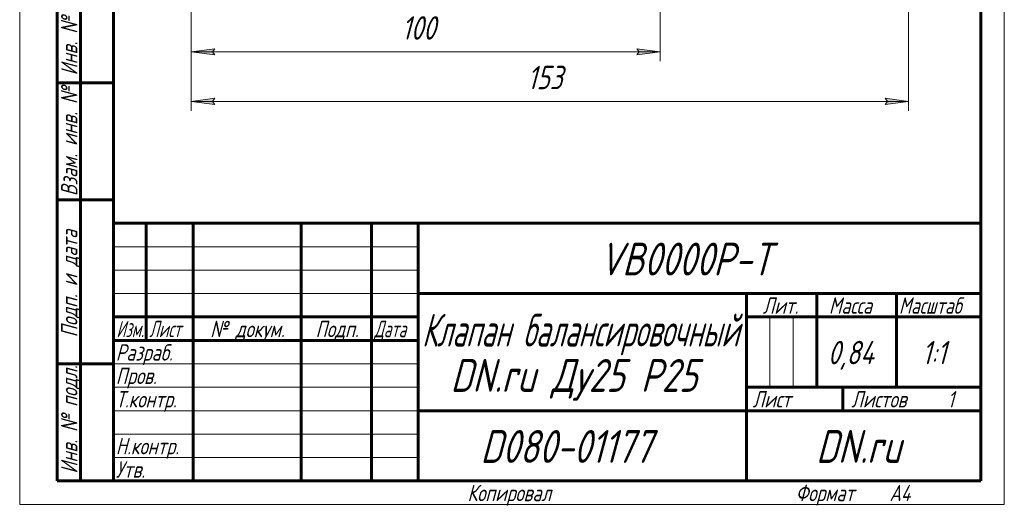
# Model space of a CAD drawing. Header units: millimetres. Extents: x 0 to 210, y 0 to 297.
# Tile 1 of 6: x 0 to 210, y 0 to 103. Entities that reach past the tile are written whole.
import ezdxf

# ---------------------------------------------------------------- set-up
doc = ezdxf.new("R2010")
doc.units = ezdxf.units.MM
doc.linetypes.add('K5LT_BASIC', pattern=[0])
doc.linetypes.add('K5LT_THIN', pattern=[0])
doc.layers.add('Системный слой', color=7, linetype='Continuous')
doc.layers.add('Системный слой (1)', color=251, linetype='Continuous', true_color=0x6c6c6c)
doc.styles.add('KDIMTEXTSTYLE', font='txt', dxfattribs={"width": 0.96, "oblique": 15, "height": 5})
doc.styles.add('KTEXTSTYLE', font='txt', dxfattribs={"width": 0.96, "height": 5})
doc.dimstyles.new('KDIMSTYLE (1.00)', dxfattribs={"dimtxt": 5, "dimasz": 1, "dimexe": 2, "dimexo": 0, "dimgap": 1, "dimtad": 1, "dimtxsty": 'KDIMTEXTSTYLE', "dimsah": 1, "dimcen": 0, "dimdle": 1, "dimadec": 0, "dimazin": 0, "dimtfac": 0.667, "dimtmove": 0, "dimatfit": 3, "dimfxl": 1, "dimtvp": 1, "dimtolj": 1, "dimtzin": 0, "dimarcsym": 0})

# ---------------------------------------------------------------- blocks, each defined once
blk = doc.blocks.new('D0')
at = {"layer": 'Системный слой (1)'}
for points in [[(36.6, 96.6), (41.6, 97.26), (41.1, 96.6), (41.6, 95.95)], [(136.6, 96.6), (131.6, 97.26), (132.1, 96.6), (131.6, 95.95)]]:
    blk.add_hatch(color=7, dxfattribs=at).paths.add_polyline_path(points)
at = {"layer": 'Системный слой (1)', "color": 7, "linetype": 'K5LT_THIN', "lineweight": 18, "true_color": 0xffffff}
for p, q in [((136.6, 128.05), (136.6, 94.6)), ((36.6, 118.69), (36.6, 94.6)), ((36.6, 96.6), (41.6, 97.26)), ((41.6, 95.95), (36.6, 96.6)), ((41.6, 97.26), (41.1, 96.6)), ((41.1, 96.6), (41.6, 95.95)), ((132.1, 96.6), (131.6, 97.26)), ((131.6, 97.26), (136.6, 96.6)), ((136.6, 96.6), (131.6, 95.95)), ((131.6, 95.95), (132.1, 96.6))]:
    blk.add_line(p, q, dxfattribs=at)
blk.add_wipeout([(81.45, 97.6), (81.45, 104.99), (91.33, 104.99), (91.33, 97.6)]).dxf.layer = 'Системный слой (1)'
blk.add_line((36.6, 96.6), (136.6, 96.6), dxfattribs=at)
at = {"layer": 'Системный слой (1)', "color": 7, "insert": (81.45, 104.19), "char_height": 5, "attachment_point": 1, "style": 'KTEXTSTYLE'}
blk.add_mtext('\\fArial|b0|c204|p34;\\H5.0;\\W1.000;\\Q15;\\fGOST Type AU|b0|i0|c204|p34;\\Q15;\\W0.960;100', dxfattribs=at)
blk = doc.blocks.new('KDIMARROW_01')
at = {"layer": 'Системный слой'}
blk.add_hatch(color=0, dxfattribs=at).paths.add_polyline_path([(0, 0), (-5, 0.66), (-4.5, 0), (-5, -0.66)])
at = {"layer": 'Системный слой', "color": 0, "linetype": 'K5LT_THIN', "lineweight": 18}
for p, q in [((-4.5, 0), (-5, 0.66)), ((-5, 0.66), (0, 0)), ((0, 0), (-5, -0.66)), ((-5, -0.66), (-4.5, 0))]:
    blk.add_line(p, q, dxfattribs=at)
at = {"layer": 'Системный слой (1)', "color": 0, "linetype": 'K5LT_THIN', "lineweight": 18}
blk.add_line((86.6, 128.05), (85.6, 128.05), dxfattribs=at)
blk = doc.blocks.new('D2')
at = {"layer": 'Системный слой (1)'}
for points in [[(36.6, 86.02), (41.6, 86.68), (41.1, 86.02), (41.6, 85.36)], [(189.6, 86.02), (184.6, 86.68), (185.1, 86.02), (184.6, 85.36)]]:
    blk.add_hatch(color=7, dxfattribs=at).paths.add_polyline_path(points)
at = {"layer": 'Системный слой (1)', "color": 7, "linetype": 'K5LT_THIN', "lineweight": 18, "true_color": 0xffffff}
for p, q in [((189.6, 216.11), (189.6, 84.02)), ((36.6, 115.51), (36.6, 84.02)), ((36.6, 86.02), (41.6, 86.68)), ((41.6, 86.68), (41.1, 86.02)), ((185.1, 86.02), (184.6, 86.68)), ((184.6, 86.68), (189.6, 86.02)), ((41.6, 85.36), (36.6, 86.02)), ((41.1, 86.02), (41.6, 85.36)), ((189.6, 86.02), (184.6, 85.36)), ((184.6, 85.36), (185.1, 86.02))]:
    blk.add_line(p, q, dxfattribs=at)
blk.add_wipeout([(108.28, 87.02), (108.28, 94.4), (117.52, 94.4), (117.52, 87.02)]).dxf.layer = 'Системный слой (1)'
blk.add_line((36.6, 86.02), (189.6, 86.02), dxfattribs=at)
at = {"layer": 'Системный слой (1)', "color": 7, "insert": (108.28, 93.61), "char_height": 5, "attachment_point": 1, "style": 'KTEXTSTYLE'}
blk.add_mtext('\\fArial|b0|c204|p34;\\H5.0;\\W1.000;\\Q15;\\fGOST Type AU|b0|i0|c204|p34;\\Q15;\\W0.960;153', dxfattribs=at)
blk = doc.blocks.new('U13')
at = {"color": 7, "linetype": 'K5LT_THIN', "lineweight": 18, "true_color": 0xffffff}
for p, q in [((0, 0), (0, 297)), ((210, 297), (210, 0)), ((20, 55), (85, 55)), ((20, 50), (85, 50)), ((20, 45), (85, 45)), ((159.96, 25), (159.96, 40)), ((164.98, 25), (164.98, 40)), ((20, 30), (85, 30)), ((20, 25), (85, 25)), ((20, 20), (85, 20)), ((20, 15), (85, 15)), ((20, 10), (85, 10)), ((210, 0), (0, 0))]:
    blk.add_line(p, q, dxfattribs=at)
at = {"color": 143, "linetype": 'K5LT_BASIC', "lineweight": 60, "true_color": 0x33acca}
for p, q in [((20, 5), (20, 292)), ((205, 292), (205, 5)), ((8, 5), (8, 150)), ((13, 5), (13, 150)), ((20, 90), (8, 90)), ((20, 65), (8, 65)), ((20, 60), (205, 60)), ((20, 5), (20, 60)), ((27, 35), (27, 60)), ((37, 5), (37, 60)), ((60, 5), (60, 60)), ((75, 5), (75, 60)), ((85, 5), (85, 60)), ((85, 45), (205, 45)), ((155, 5), (155, 45)), ((170, 25), (170, 45)), ((187, 25), (187, 45)), ((20, 40), (85, 40)), ((155, 40), (170, 40)), ((170, 40), (205, 40)), ((20, 35), (85, 35)), ((20, 30), (8, 30)), ((155, 25), (205, 25)), ((175.57, 20), (175.57, 25)), ((85, 20), (155, 20)), ((155, 20), (205, 20)), ((20, 5), (8, 5)), ((205, 5), (20, 5))]:
    blk.add_line(p, q, dxfattribs=at)
at = {"color": 7, "char_height": 3.5, "attachment_point": 1, "rotation": 90, "style": 'KTEXTSTYLE'}
for s, insert in [('\\fArial|b0|c204|p34;\\H5.0;\\W1.000;\\Q15;\\fGOST Type AU|b0|i0|c204|p34;\\Q15;\\W0.960;\\H3.50;Инв. № дубл.', (8.82, 91.57)), ('\\fArial|b0|c204|p34;\\H5.0;\\W1.000;\\Q15;\\fGOST Type AU|b0|i0|c204|p34;\\Q15;\\W0.960;\\H3.50;Взам. инв. №', (8.82, 65.8)), ('\\fArial|b0|c204|p34;\\H5.0;\\W1.000;\\Q15;\\fGOST Type AU|b0|i0|c204|p34;\\Q15;\\W0.960;\\H3.50;Подп. и дата', (8.82, 35.66)), ('\\fArial|b0|c204|p34;\\H5.0;\\W1.000;\\Q15;\\fGOST Type AU|b0|i0|c204|p34;\\Q15;\\W0.960;\\H3.50;Инв. № подл.', (8.82, 6.57))]:
    blk.add_mtext(s, dxfattribs=dict(at, insert=insert))
at = {"color": 7, "attachment_point": 1, "style": 'KTEXTSTYLE'}
for s, insert, char_height in [('\\fArial|b0|c204|p34;\\H5.0;\\W1.000;\\Q15;\\fGOST Type AU|b0|i0|c204|p34;\\Q15;\\W0.960;\\H7.00;VB0000P-T', (123.63, 55.86), 7), ('\\fArial|b0|c204|p34;\\H5.0;\\W1.000;\\Q15;\\fGOST Type AU|b0|i0|c204|p34;\\Q15;\\W0.960;\\H3.50;Лит.', (158.47, 44.18), 3.5), ('\\fArial|b0|c204|p34;\\H5.0;\\W1.000;\\Q15;\\fGOST Type AU|b0|i0|c204|p34;\\Q15;\\W0.960;\\H3.50;Масса', (172.58, 44.18), 3.5), ('\\fArial|b0|c204|p34;\\H5.0;\\W1.000;\\Q15;\\fGOST Type AU|b0|i0|c204|p34;\\Q15;\\W0.926;\\H3.50;Масштаб', (187.52, 44.18), 3.5), ('\\fArial|b0|c204|p34;\\H5.0;\\W1.000;\\Q15;\\fGOST Type AU|b0|i0|c204|p34;\\Q15;\\W0.744;\\H7.00;Клапан балансировочный', (85.8, 40.69), 7), ('\\fArial|b0|c204|p34;\\H5.0;\\W1.000;\\Q15;\\fGOST Type AU|b0|i0|c204|p34;\\Q15;\\W0.786;\\H3.50;Изм.', (20.62, 39.18), 3.5), ('\\fArial|b0|c204|p34;\\H5.0;\\W1.000;\\Q15;\\fGOST Type AU|b0|i0|c204|p34;\\Q15;\\W0.800;\\H3.50;Лист', (27.61, 39.18), 3.5), ('\\fArial|b0|c204|p34;\\H5.0;\\W1.000;\\Q15;\\fGOST Type AU|b0|i0|c204|p34;\\Q15;\\W0.960;\\H3.50;№ докум.', (40.63, 39.18), 3.5), ('\\fArial|b0|c204|p34;\\H5.0;\\W1.000;\\Q15;\\fGOST Type AU|b0|i0|c204|p34;\\Q15;\\W0.960;\\H3.50;Подп.', (63.1, 39.18), 3.5), ('\\fArial|b0|c204|p34;\\H5.0;\\W1.000;\\Q15;\\fGOST Type AU|b0|i0|c204|p34;\\Q15;\\W0.800;\\H3.50;Дата', (75.61, 39.18), 3.5), ('\\fArial|b0|c204|p34;\\H5.0;\\W1.000;\\Q15;\\fGOST Type AU|b0|i0|c204|p34;\\Q15;\\W0.960;\\H3.50;Разраб.', (20.5, 34.18), 3.5), ('\\fArial|b0|c204|p34;\\H5.0;\\W1.000;\\Q15;\\fGOST Type AU|b0|i0|c204|p34;\\Q15;\\W0.960;0,84', (172.36, 34.9), 5), ('\\fArial|b0|c204|p34;\\H5.0;\\W1.000;\\Q15;\\fGOST Type AU|b0|i0|c204|p34;\\Q15;\\W0.960;{\\c16737820;1:1}', (192.44, 34.9), 5), ('\\fArial|b0|c204|p34;\\H5.0;\\W1.000;\\Q15;\\fGOST Type AU|b0|i0|c204|p34;\\Q15;\\W0.960;\\H7.00;DN.ru Ду25 Р25', (91.87, 31.02), 7), ('\\fArial|b0|c204|p34;\\H5.0;\\W1.000;\\Q15;\\fGOST Type AU|b0|i0|c204|p34;\\Q15;\\W0.960;\\H3.50;Пров.', (20.5, 29.18), 3.5), ('\\fArial|b0|c204|p34;\\H5.0;\\W1.000;\\Q15;\\fGOST Type AU|b0|i0|c204|p34;\\Q15;\\W0.960;\\H3.50;Т.контр.', (20.5, 24.18), 3.5), ('\\fArial|b0|c204|p34;\\H5.0;\\W1.000;\\Q15;\\fGOST Type AU|b0|i0|c204|p34;\\Q15;\\W0.960;\\H3.50;Лист', (156.32, 24.18), 3.5), ('\\fArial|b0|c204|p34;\\H5.0;\\W1.000;\\Q15;\\fGOST Type AU|b0|i0|c204|p34;\\Q15;\\W0.960;\\H3.50;Листов', (177.36, 24.18), 3.5), ('\\fArial|b0|c204|p34;\\H5.0;\\W1.000;\\Q15;\\fGOST Type AU|b0|i0|c204|p34;\\Q15;\\W0.960;\\H3.50;1', (197.91, 24.18), 3.5), ('\\fArial|b0|c204|p34;\\H5.0;\\W1.000;\\Q15;\\fGOST Type AU|b0|i0|c204|p34;\\Q15;\\W0.960;\\H7.00;D080-01177', (98.26, 15.86), 7), ('\\fArial|b0|c204|p34;\\H5.0;\\W1.000;\\Q15;\\fGOST Type AU|b0|i0|c204|p34;\\Q15;\\W0.960;\\H7.00;DN.ru', (169.84, 15.86), 7), ('\\fArial|b0|c204|p34;\\H5.0;\\W1.000;\\Q15;\\fGOST Type AU|b0|i0|c204|p34;\\Q15;\\W0.960;\\H3.50;Н.контр.', (20.5, 14.18), 3.5), ('\\fArial|b0|c204|p34;\\H5.0;\\W1.000;\\Q15;\\fGOST Type AU|b0|i0|c204|p34;\\Q15;\\W0.960;\\H3.50;Утв.', (20.5, 9.18), 3.5), ('\\fArial|b0|c204|p34;\\H5.0;\\W1.000;\\Q15;\\fGOST Type AU|b0|i0|c204|p34;\\Q15;\\W0.960;\\H3.50;Копировал', (95.5, 4.18), 3.5), ('\\fArial|b0|c204|p34;\\H5.0;\\W1.000;\\Q15;\\fGOST Type AU|b0|i0|c204|p34;\\Q15;\\W0.960;\\H3.50;Формат', (165.5, 4.18), 3.5), ('\\fArial|b0|c204|p34;\\H5.0;\\W1.000;\\Q15;\\fGOST Type AU|b0|i0|c204|p34;\\Q15;\\W0.960;\\H3.50;A4', (185.5, 4.18), 3.5)]:
    blk.add_mtext(s, dxfattribs=dict(at, insert=insert, char_height=char_height))

msp = doc.modelspace()

# ---------------------------------------------------------------- dimensions: what is measured, and where the dimension line sits
at = {"layer": 'Системный слой (1)', "color": 7}
dim = msp.add_linear_dim(base=(36.595, 96.605), p1=(136.595, 128.05), p2=(36.595, 118.69), dimstyle='KDIMSTYLE (1.00)', override={"dimexo": 0, "dimpost": '\\fGOST Type AU|b0|c204|p34;\\H5.0;\\W0.960;\\Q15;<>', "dimblk1": 'KDIMARROW_01', "dimblk2": 'KDIMARROW_01', "dimse1": 0, "dimse2": 0, "dimclrt": 7, "dimtol": 1, "dimtp": 0, "dimtm": 0, "dimtdec": 5, "dimtolj": 1}, dxfattribs=at)
dim.commit()
dim.dimension.update_dxf_attribs({"geometry": 'D0', "text_midpoint": (86.595, 96.605), "dimtype": 160})

# ---------------------------------------------------------------- next in the draw order: dimensions: what is measured, and where the dimension line sits
dim = msp.add_linear_dim(base=(36.595, 86.019), p1=(189.595, 216.111), p2=(36.595, 115.509), dimstyle='KDIMSTYLE (1.00)', override={"dimexo": 0, "dimpost": '\\fGOST Type AU|b0|c204|p34;\\H5.0;\\W0.960;\\Q15;<>', "dimblk1": 'KDIMARROW_01', "dimblk2": 'KDIMARROW_01', "dimse1": 0, "dimse2": 0, "dimclrt": 7, "dimtol": 1, "dimtp": 0, "dimtm": 0, "dimtdec": 5, "dimtolj": 1}, dxfattribs=at)
dim.commit()
dim.dimension.update_dxf_attribs({"geometry": 'D2', "text_midpoint": (113.095, 86.019), "dimtype": 160})

# ---------------------------------------------------------------- next in the draw order: block references
msp.add_blockref('U13', (0, 0))

doc.saveas('drawing.dxf')
